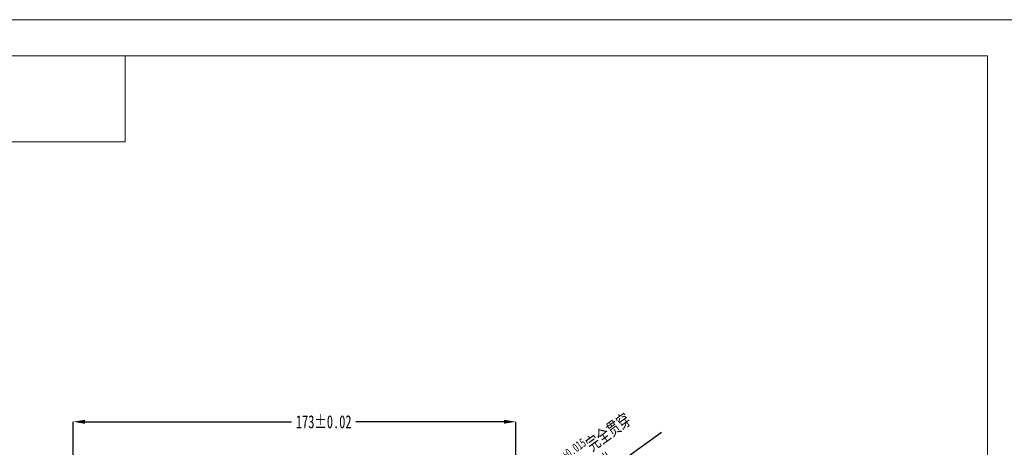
# Model space of a CAD drawing. Header units: millimetres. Extents: x -7686 to -856, y -458 to 6140.
# Tile 66 of 102: x -4406 to -4022, y 2470 to 2637. Entities that reach past the tile are written whole.
import ezdxf
from ezdxf.enums import TextEntityAlignment as Align

# ---------------------------------------------------------------- set-up
doc = ezdxf.new("R2010")
doc.units = ezdxf.units.MM
doc.header["$LTSCALE"] = 5
doc.header["$PDSIZE"] = -1
for name, color, linetype, lineweight in [('1轮廓实线层', 7, 'Continuous', 18), ('2细线层', 4, 'Continuous', 13), ('6文字层', 3, 'Continuous', 13), ('图框层', 7, 'Continuous', 18)]:
    doc.layers.add(name, color=color, linetype=linetype, lineweight=lineweight)
doc.layers.add('标注层', color=7, linetype='Continuous')
doc.styles.add('PC_TEXTSTYLE', font='ISOCP.SHX', dxfattribs={"width": 0.707, "bigfont": 'GBCBIG.SHX'})
doc.styles.add('SLDTEXTSTYLE0', font='TXT', dxfattribs={"width": 0.7})
doc.dimstyles.new('SLDDIMSTYLE1', dxfattribs={"dimtxt": 2.53938, "dimasz": 2.3, "dimexe": 0, "dimexo": 0.0625, "dimgap": 0.634845, "dimtad": 2, "dimrnd": 1e-09, "dimzin": 12, "dimdsep": 46, "dimtxsty": 'SLDTEXTSTYLE0', "dimsah": 1, "dimcen": 0.09, "dimadec": 0, "dimazin": 3, "dimtfac": 1, "dimtofl": 0, "dimtmove": 0, "dimatfit": 3, "dimfxl": 1, "dimfrac": 2, "dimtolj": 1, "dimtzin": 12, "dimarcsym": 0})
doc.dimstyles.new('SLDDIMSTYLE3', dxfattribs={"dimtxt": 5.07876, "dimasz": 4.6, "dimexe": 0, "dimexo": 0.0625, "dimgap": 1.26969, "dimtad": 0, "dimtih": 1, "dimtoh": 1, "dimdec": 6, "dimrnd": 1e-09, "dimzin": 12, "dimdsep": 46, "dimtxsty": 'SLDTEXTSTYLE0', "dimsah": 1, "dimcen": 0, "dimadec": 0, "dimazin": 3, "dimtfac": 1, "dimtofl": 0, "dimtmove": 0, "dimatfit": 3, "dimfxl": 1, "dimfrac": 2, "dimtolj": 1, "dimtzin": 12, "dimarcsym": 0})

# ---------------------------------------------------------------- blocks, each defined once
blk = doc.blocks.new('ZwmFrameMain_2_A4^_^无分区图框^_^portrait')
at = {"layer": '1轮廓实线层'}
for q in [(0, 287), (180, 0)]:
    blk.add_line((180, 287), q, dxfattribs=at)
at = {"layer": '2细线层'}
blk.add_line((185, 292), (-25, 292), dxfattribs=at)
blk = doc.blocks.new('ZwmFrameMain_2_图样代号')
at = {"layer": '2细线层', "linetype": 'Continuous'}
for p in [(60, 0), (0, -12)]:
    blk.add_line(p, (60, -12), dxfattribs=at)
at = {"layer": '6文字层', "style": 'PC_TEXTSTYLE', "width": 2.827942}
blk.add_attdef('图样代号', text='', height=7, rotation=180, dxfattribs=at).set_placement((58.24, -2.4), (2.35, -2.4), align=Align.FIT)
blk = doc.blocks.new('*D141')
at = {"layer": 'Defpoints', "color": 0, "transparency": 16777216}
for p in [(-3694.97, 3528.8), (-3685.46, 3531.89), (-3677.21, 3530.23), (-3745.39, 3522.01), (-3686.39, 3522.01), (-781.68, 3017.21), (-788.18, 3012.54)]:
    blk.add_point(p, dxfattribs=at)
at = {"layer": '标注层', "lineweight": -2, "transparency": 16777216}
for p, q in [((-3684.86, 3532.09), (-3676.38, 3534.84)), ((-3685.77, 3522.01), (-3674.34, 3522.01))]:
    blk.add_line(p, q, dxfattribs=at)
at = {"layer": '标注层', "color": 0, "lineweight": -2, "transparency": 16777216}
for p, q in [((-728.01, 3055.81), (-779.81, 3018.56)), ((-785.02, 3014.88), (-784.84, 3014.88)), ((-784.93, 3014.79), (-784.93, 3014.97))]:
    blk.add_line(p, q, dxfattribs=at)
at = {"layer": '标注层', "lineweight": -2, "transparency": 16777216}
blk.add_arc((-3715.89, 3522.01), 39.55, 4.3472, 13.6528, dxfattribs=at)
at = {"layer": '标注层', "transparency": 16777216}
for points in [[(-3677.94, 3531.2), (-3676.98, 3531.48), (-3678.28, 3534.23)], [(-3675.96, 3525.02), (-3676.96, 3524.98), (-3676.34, 3522.01)]]:
    blk.add_solid(points, dxfattribs=at)
at = {"layer": '标注层', "color": 0, "transparency": 16777216}
blk.add_solid([(-780.04, 3018.87), (-779.59, 3018.25), (-781.68, 3017.21)], dxfattribs=at)
at = {"layer": '标注层', "transparency": 16777216, "insert": (-3674.05, 3530.94), "char_height": 2.54, "attachment_point": 1, "rotation": 278.6496}
blk.add_mtext('18°', dxfattribs=at)
at = {"layer": '标注层', "color": 0, "transparency": 16777216, "insert": (-781.16, 3038.02), "char_height": 2.5394, "attachment_point": 1, "rotation": 35.724, "style": 'SLDTEXTSTYLE0'}
blk.add_mtext('\\A1;{\\H2.00049x;2 x ∅8\\H0.7x;\\S+0.015^ 0;\\fSimSun|b0|i0|c134|p2;\\H1.42857x;完全贯穿\\P\\fGDT|b0|i0|c134|p2;w\\Ftxt|c134;%%C9X90°,\\fSimSun|b0|i0|c134|p2;近端}', dxfattribs=at)
blk = doc.blocks.new('*D143')
at = {"layer": 'Defpoints', "color": 0, "transparency": 16777216}
for p in [(-3723.01, 3498.04), (-3725.46, 3494.62), (-957.93, 3060), (-784.93, 3021.88), (-957.93, 2846.88)]:
    blk.add_point(p, dxfattribs=at)
at = {"layer": '标注层', "lineweight": -2, "transparency": 16777216}
for p, q in [((-3721.27, 3500.48), (-3719.53, 3502.92)), ((-3723.01, 3498.04), (-3725.46, 3494.62)), ((-3736.66, 3478.95), (-3727.2, 3492.18)), ((-3775.64, 3478.95), (-3736.66, 3478.95))]:
    blk.add_line(p, q, dxfattribs=at)
at = {"layer": '标注层', "color": 0, "lineweight": -2, "transparency": 16777216}
for p, q in [((-957.93, 2846.94), (-957.93, 3060)), ((-953.33, 3060), (-872.53, 3060)), ((-789.53, 3060), (-847.47, 3060)), ((-784.93, 3021.94), (-784.93, 3060))]:
    blk.add_line(p, q, dxfattribs=at)
at = {"layer": '标注层', "transparency": 16777216}
for points in [[(-3721.68, 3500.77), (-3720.86, 3500.18), (-3723.01, 3498.04)], [(-3727.61, 3492.47), (-3726.79, 3491.89), (-3725.46, 3494.62)]]:
    blk.add_solid(points, dxfattribs=at)
at = {"layer": '标注层', "color": 0, "transparency": 16777216}
for points in [[(-953.33, 3060.77), (-953.33, 3059.23), (-957.93, 3060)], [(-789.53, 3060.77), (-789.53, 3059.23), (-784.93, 3060)]]:
    blk.add_solid(points, dxfattribs=at)
at = {"layer": '标注层', "transparency": 16777216, "insert": (-3775.64, 3487.6), "char_height": 2.54, "attachment_point": 1}
blk.add_mtext('4 x M5{\\fSimSun|b0|i0|c134|p2;完全贯穿 }EQS\\P%%C4.2{\\fSimSun|b0|i0|c134|p2;完全贯穿}', dxfattribs=at)
at = {"layer": '标注层', "color": 0, "transparency": 16777216, "insert": (-860, 3062.54), "char_height": 5.0788, "attachment_point": 2, "style": 'SLDTEXTSTYLE0'}
blk.add_mtext('\\A1;173±0.02', dxfattribs=at)
blk = doc.blocks.new('J1')
at = {"layer": '标注层'}
dim = blk.add_diameter_dim_2p(p1=(-788.1762687, 3012.5432757), p2=(-781.6815595, 3017.2143305), text='{\\H2.00049x;2 x <>\\H0.7x;\\S+0.015^ 0;\\fSimSun|b0|i0|c134|p2;\\H1.42857x;完全贯穿\\P\\fGDT|b0|i0|c134|p2;w\\Ftxt|c134;%%C9X90°,\\fSimSun|b0|i0|c134|p2;近端}', dimstyle='SLDDIMSTYLE1', dxfattribs=at)
dim.commit()
dim.dimension.update_dxf_attribs({"geometry": '*D141', "text_midpoint": (-750, 3040), "dimtype": 131})
dim = blk.add_linear_dim(base=(-957.9289141, 3060), p1=(-784.9289141, 3021.8788031), p2=(-957.9289141, 2846.8788031), text='<>±0.02', dimstyle='SLDDIMSTYLE3', override={"dimpost": '<>'}, dxfattribs=at)
dim.commit()
dim.dimension.update_dxf_attribs({"geometry": '*D143', "text_midpoint": (-860, 3060), "dimtype": 128})

msp = doc.modelspace()

# ---------------------------------------------------------------- block references
at = {"color": 1, "linetype": 'ByBlock'}
msp.add_blockref('J1', (-3427.637, -579.879), dxfattribs=at)
at = {"layer": '图框层', "xscale": 2.808000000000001, "yscale": 2.808000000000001, "zscale": 2.808000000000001}
for name, p in [('ZwmFrameMain_2_A4^_^无分区图框^_^portrait', (-4533.71, 1817.138)), ('ZwmFrameMain_2_图样代号', (-4533.71, 2623.034))]:
    msp.add_blockref(name, p, dxfattribs=at)

doc.saveas('drawing.dxf')
